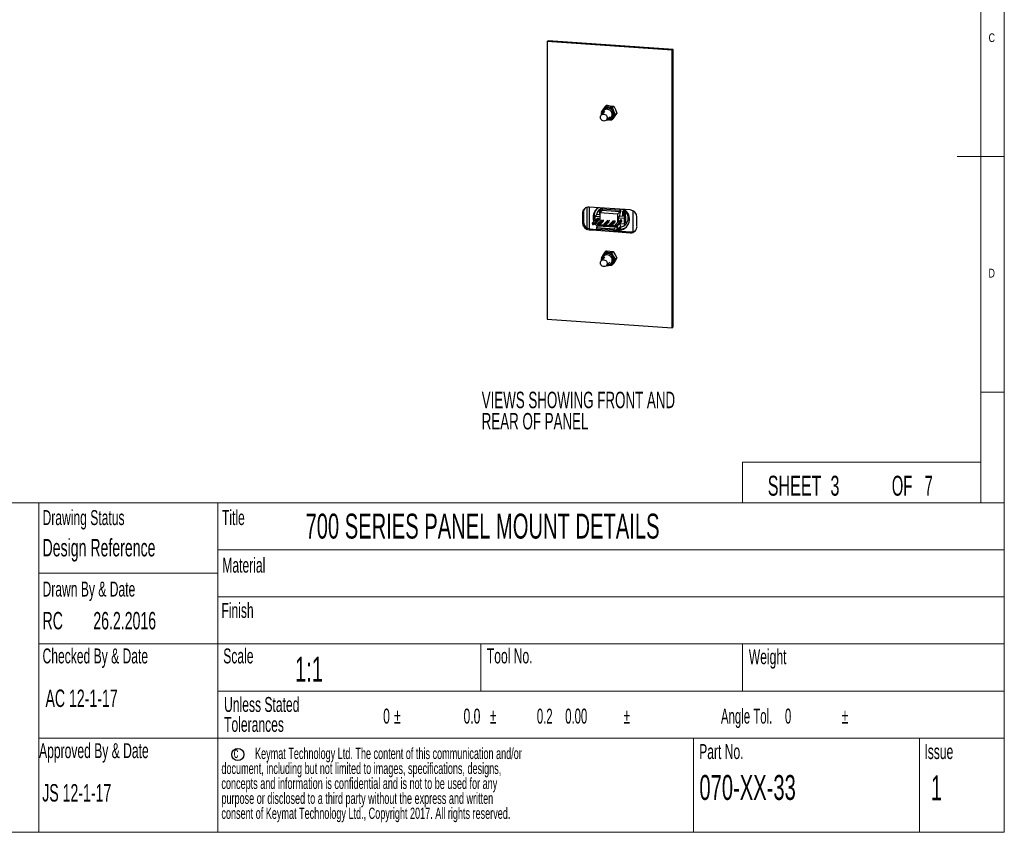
# Paper-space layout 'Sheet3' of a CAD drawing. Header units: millimetres. Extents: x 5 to 415, y 5 to 292.
# Tile 2 of 3: x 206 to 415, y 5 to 178. Entities that reach past the tile are written whole.
import ezdxf

# ---------------------------------------------------------------- set-up
doc = ezdxf.new("R2010")
doc.units = ezdxf.units.MM
doc.styles.add('SLDTEXTSTYLE0', font='TXT', dxfattribs={"width": 0.605})
doc.styles.add('SLDTEXTSTYLE1', font='TXT', dxfattribs={"width": 0.75})
doc.styles.add('SLDTEXTSTYLE2', font='TXT', dxfattribs={"width": 0.567742})
doc.styles.add('SLDTEXTSTYLE3', font='TXT', dxfattribs={"width": 0.57})
doc.styles.add('SLDTEXTSTYLE5', font='TXT', dxfattribs={"width": 0.5525})
doc.styles.add('SLDTEXTSTYLE6', font='TXT', dxfattribs={"width": 0.566818})

# ---------------------------------------------------------------- blocks, each defined once
blk = doc.blocks.new('SW_NOTE_11')
at = {"color": 0, "linetype": 'Continuous', "lineweight": 0, "char_height": 3.5, "attachment_point": 1, "style": 'SLDTEXTSTYLE0'}
for s, insert in [('VIEWS SHOWING FRONT AND', (0, 4.5)), ('REAR OF PANEL', (0, -0.02))]:
    blk.add_mtext(s, dxfattribs=dict(at, insert=insert))
blk = doc.blocks.new('SW_NOTE_12')
at = {"color": 0, "linetype": 'Continuous', "lineweight": 0, "attachment_point": 1}
for s, insert, char_height, style in [('Storm Interface', (0, 3.4), 2.6458, 'SLDTEXTSTYLE0'), ('14 Bentinck Court', (0, -0.13), 2.6458, 'SLDTEXTSTYLE0'), ('Bentinck Road', (0, -3.66), 2.6458, 'SLDTEXTSTYLE0'), ('West Drayton', (0, -7.18), 2.6458, 'SLDTEXTSTYLE0'), ('Middlesex', (0, -10.71), 2.646, 'SLDTEXTSTYLE0'), ('UB7 7RQ. England', (0, -14.24), 2.6458, 'SLDTEXTSTYLE0'), ('tel:        +44 (0) 1895 431421', (0, -21.29), 2.6458, 'SLDTEXTSTYLE2'), ('fax:       +44 (0) 1895 431132', (0, -24.82), 2.6458, 'SLDTEXTSTYLE3'), ('email:sales@storm-interface.com', (0, -28.35), 2.6458, 'SLDTEXTSTYLE0'), ('website:www.storm-interface.com', (0, -31.88), 2.6458, 'SLDTEXTSTYLE0')]:
    blk.add_mtext(s, dxfattribs=dict(at, insert=insert, char_height=char_height, style=style))
blk = doc.blocks.new('SW_NOTE_13')
at = {"color": 0, "linetype": 'Continuous', "lineweight": 0, "char_height": 3.175, "attachment_point": 1, "style": 'SLDTEXTSTYLE0'}
for s, insert in [('Unless Stated', (0, 4.08)), ('Tolerances', (0, -0.15))]:
    blk.add_mtext(s, dxfattribs=dict(at, insert=insert))
blk = doc.blocks.new('SW_NOTE_14')
at = {"color": 0, "linetype": 'Continuous', "lineweight": 0, "attachment_point": 1}
for s, insert, char_height, style in [('%%p', (2.32, 4.08), 3.175, 'SLDTEXTSTYLE0'), ('%%p', (22.65, 4.08), 3.175, 'SLDTEXTSTYLE0'), ('%%p', (51.04, 4.08), 3.175, 'SLDTEXTSTYLE0'), ('Angle Tol.    0', (71.74, 4.08), 3.175, 'SLDTEXTSTYLE3'), ('%%p', (97.38, 4.08), 3.175, 'SLDTEXTSTYLE0'), ('0', (0, 4.08), 3.17, 'SLDTEXTSTYLE0'), ('0.0', (17.07, 4.08), 3.175, 'SLDTEXTSTYLE0'), ('0.2    0.00', (32.64, 4.08), 3.175, 'SLDTEXTSTYLE6')]:
    blk.add_mtext(s, dxfattribs=dict(at, insert=insert, char_height=char_height, style=style))
blk = doc.blocks.new('SW_NOTE_15')
at = {"color": 0, "linetype": 'Continuous', "lineweight": 0, "char_height": 2.3813, "attachment_point": 1, "style": 'SLDTEXTSTYLE0'}
for s, insert in [('Keymat Technology Ltd. The content of this communication and/or', (7.14, 3.06)), ('document, including but not limited to images, specifications, designs,', (0, -0.11)), ('concepts and information is confidential and is not to be used for any', (0, -3.29)), ('purpose or disclosed to a third party without the express and written', (0, -6.46)), ('consent of Keymat Technology Ltd., Copyright 2017. All rights reserved.', (0, -9.64))]:
    blk.add_mtext(s, dxfattribs=dict(at, insert=insert))

psp = doc.layouts.new('Sheet3')

# ---------------------------------------------------------------- linework, layer by layer
at = {"color": 7, "linetype": 'Continuous', "lineweight": 18}
for p, q in [((415, 5), (415, 292)), ((410, 287), (410, 75)), ((415, 148.5), (405, 148.5)), ((410, 98.5), (415, 98.5)), ((410, 83.58), (359.4, 83.58)), ((359.4, 83.58), (359.4, 75)), ((415, 75), (155, 75)), ((210, 75), (210, 5)), ((248, 75), (248, 5)), ((248, 65), (415, 65)), ((210, 60), (248, 60)), ((248, 55), (415, 55)), ((210, 45), (415, 45)), ((303.8, 45), (303.8, 35)), ((359.4, 45), (359.4, 35)), ((248, 35), (415, 35)), ((210, 25), (248, 25)), ((248, 25), (415, 25)), ((349, 25), (349, 5)), ((397, 25), (397, 5)), ((5, 5), (415, 5))]:
    psp.add_line(p, q, dxfattribs=at)
at = {"color": 7, "linetype": 'Continuous', "lineweight": 25}
for p, q in [((317.92, 172.92), (318.11, 173.11)), ((344.48, 171.08), (317.92, 172.92)), ((317.92, 172.92), (317.92, 114)), ((344.67, 171.27), (318.11, 173.11)), ((344.48, 171.08), (344.67, 171.27)), ((344.48, 112.16), (344.48, 171.08)), ((344.67, 112.35), (344.67, 171.27)), ((330.26, 159.15), (329.8, 158.54)), ((330.26, 159.15), (330.54, 159.42)), ((331.79, 158.9), (331.01, 159.01)), ((331.32, 159.31), (332.07, 159.18)), ((331.79, 158.9), (332.07, 159.18)), ((332.07, 159.18), (332.4, 158.47)), ((329.8, 158.54), (329.37, 157.96)), ((329.37, 157.96), (329.47, 157.74)), ((330.16, 158.04), (329.41, 157.32)), ((329.62, 158.26), (329.64, 158.29)), ((329.75, 158.46), (329.64, 158.29)), ((329.8, 158.54), (329.75, 158.46)), ((330.46, 156.24), (331.2, 156.96)), ((331.55, 156.28), (331.97, 156.86)), ((332.09, 158.17), (331.79, 158.9)), ((332.28, 157.16), (331.83, 156.55)), ((331.97, 156.86), (332.43, 157.47)), ((332.43, 157.47), (332.09, 158.17)), ((332.71, 157.74), (332.28, 157.16)), ((332.4, 158.47), (332.71, 157.74)), ((332.43, 157.47), (332.71, 157.74)), ((331.15, 156.33), (331.55, 156.28)), ((331.43, 156.43), (331.61, 156.53)), ((331.55, 156.28), (331.83, 156.55)), ((325.4, 136.43), (325.6, 136.61)), ((325.4, 136.43), (325.4, 134.49)), ((325.6, 136.61), (325.6, 134.68)), ((325.67, 134.21), (325.67, 137.07)), ((326.34, 137.72), (326.34, 133.36)), ((335.54, 137.17), (326.85, 137.77)), ((326.87, 137.77), (326.87, 133.15)), ((328.12, 135.86), (328.44, 136.17)), ((329.11, 136.13), (328.44, 136.17)), ((329, 137.14), (329.01, 137.15)), ((329, 137.14), (329, 136.13)), ((329.14, 137.13), (329, 137.14)), ((329.14, 137.14), (329.01, 137.15)), ((329.17, 137.22), (329.08, 136.96)), ((329.4, 136.94), (329.08, 136.96)), ((329.08, 136.96), (329.08, 136.13)), ((329.11, 136.53), (329.1, 134.62)), ((329.62, 137.03), (329.11, 136.53)), ((332.84, 136.27), (329.11, 136.53)), ((329.22, 137.26), (329.17, 137.22)), ((329.17, 137.22), (329.35, 137.2)), ((329.4, 137.25), (329.22, 137.26)), ((329.35, 137.2), (329.4, 137.25)), ((329.4, 136.94), (329.35, 137.2)), ((329.45, 137.11), (329.4, 137.25)), ((329.47, 137.01), (329.4, 136.94)), ((329.4, 136.94), (329.4, 136.81)), ((329.61, 137.1), (329.44, 137.11)), ((329.63, 137.11), (329.45, 137.12)), ((329.61, 137.1), (329.63, 137.11)), ((329.61, 137.02), (329.61, 137.1)), ((329.69, 137.31), (329.62, 137.03)), ((333.32, 136.77), (329.62, 137.03)), ((329.63, 137.04), (329.63, 137.11)), ((329.69, 137.58), (329.69, 137.31)), ((333.38, 137.05), (329.69, 137.31)), ((332.84, 136.27), (332.83, 134.42)), ((333.32, 136.77), (332.84, 136.27)), ((333.46, 136.89), (333.23, 135.76)), ((333.38, 137.05), (333.32, 136.77)), ((333.38, 137.32), (333.38, 137.05)), ((333.59, 137.15), (333.54, 137.1)), ((333.59, 137.15), (333.59, 137.31)), ((333.91, 136.8), (333.92, 136.81)), ((333.91, 136.8), (333.91, 135.79)), ((334.04, 136.79), (333.91, 136.8)), ((334.05, 136.8), (333.92, 136.81)), ((334.07, 136.88), (333.99, 136.62)), ((334.3, 136.6), (333.99, 136.62)), ((333.99, 136.62), (333.99, 135.79)), ((334.12, 136.92), (334.07, 136.88)), ((334.07, 136.88), (334.26, 136.86)), ((334.31, 136.91), (334.12, 136.92)), ((334.26, 136.86), (334.31, 136.91)), ((334.3, 136.6), (334.26, 136.86)), ((334.38, 136.67), (334.3, 136.6)), ((334.3, 136.6), (334.3, 135.77)), ((334.36, 136.77), (334.31, 136.91)), ((334.53, 136.77), (334.35, 136.78)), ((334.52, 136.76), (334.35, 136.77)), ((334.52, 136.76), (334.53, 136.77)), ((334.52, 135.75), (334.52, 136.76)), ((334.53, 135.75), (334.53, 136.77)), ((336.18, 132.57), (336.18, 136.98)), ((325.4, 134.49), (325.6, 134.68)), ((327.56, 134.4), (328.57, 135.38)), ((327.56, 134.27), (327.56, 134.4)), ((327.56, 134.4), (327.87, 134.38)), ((327.74, 134.26), (327.56, 134.27)), ((327.56, 134.27), (327.56, 134.09)), ((327.56, 134.09), (327.74, 134.07)), ((327.74, 134.26), (327.87, 134.38)), ((327.74, 134.07), (327.74, 134.26)), ((327.87, 134.07), (327.74, 134.07)), ((327.87, 134.38), (328.89, 135.36)), ((327.87, 134.07), (328.89, 135.05)), ((327.87, 134.38), (327.87, 134.07)), ((328.12, 135.86), (329.11, 135.79)), ((328.12, 134.94), (328.12, 135.86)), ((328.45, 134.63), (329.06, 134.59)), ((328.89, 135.36), (328.57, 135.38)), ((328.62, 133.81), (328.74, 133.93)), ((328.74, 133.93), (332.45, 133.68)), ((328.78, 134.32), (329.59, 135.09)), ((328.78, 134.18), (328.78, 134.32)), ((328.78, 134.32), (329.1, 134.29)), ((328.97, 134.17), (328.78, 134.18)), ((328.78, 134.18), (328.78, 134)), ((328.78, 134), (328.97, 133.99)), ((328.89, 135.05), (328.89, 135.36)), ((328.97, 134.17), (329.1, 134.29)), ((328.97, 133.99), (328.97, 134.17)), ((329.1, 133.98), (328.97, 133.99)), ((329.05, 133.98), (328.98, 133.92)), ((329.1, 134.29), (329.9, 135.07)), ((329.1, 133.98), (329.9, 134.75)), ((329.1, 134.29), (329.1, 133.98)), ((330.01, 133.97), (329.15, 134.03)), ((330.01, 134.23), (330.81, 135.01)), ((330.01, 134.1), (330.01, 134.23)), ((330.01, 134.23), (330.32, 134.21)), ((330.19, 134.09), (330.01, 134.1)), ((330.01, 134.1), (330.01, 133.92)), ((330.01, 133.92), (330.19, 133.9)), ((330.19, 134.09), (330.32, 134.21)), ((330.19, 133.9), (330.19, 134.09)), ((330.32, 133.9), (330.19, 133.9)), ((330.32, 134.21), (331.13, 134.98)), ((330.32, 133.9), (331.12, 134.67)), ((330.32, 134.21), (330.32, 133.9)), ((331.24, 133.88), (330.37, 133.94)), ((331.24, 134.15), (332.04, 134.92)), ((331.24, 134.01), (331.24, 134.15)), ((331.24, 134.15), (331.55, 134.12)), ((331.42, 134), (331.24, 134.01)), ((331.24, 134.01), (331.24, 133.83)), ((331.24, 133.83), (331.42, 133.82)), ((331.42, 134), (331.55, 134.12)), ((331.42, 133.82), (331.42, 134)), ((331.55, 134.12), (332.35, 134.9)), ((331.55, 133.81), (332.35, 134.58)), ((331.55, 134.12), (331.55, 133.81)), ((332.46, 133.8), (331.6, 133.86)), ((332.46, 134.06), (333.48, 135.04)), ((332.46, 133.93), (332.46, 134.06)), ((332.46, 134.06), (332.78, 134.04)), ((332.65, 133.92), (332.46, 133.93)), ((332.46, 133.93), (332.46, 133.74)), ((332.78, 134.04), (332.65, 133.92)), ((332.65, 133.73), (332.65, 133.92)), ((332.78, 134.04), (333.79, 135.02)), ((332.78, 133.73), (333.79, 134.71)), ((332.78, 134.04), (332.78, 133.73)), ((333.23, 135.76), (332.97, 135.49)), ((332.97, 135.49), (332.97, 134.55)), ((333, 135.52), (334.25, 135.44)), ((334.57, 135.75), (333.25, 135.84)), ((333.3, 134.23), (333.46, 133.76)), ((333.31, 134.21), (333.31, 134.24)), ((333.36, 134.29), (334.25, 134.23)), ((333.79, 135.02), (333.48, 135.04)), ((333.79, 134.71), (333.79, 135.02)), ((334.25, 135.44), (334.57, 135.75)), ((334.25, 135.44), (334.25, 134.23)), ((334.25, 134.23), (334.57, 134.54)), ((334.57, 135.75), (334.57, 134.54)), ((336.99, 133.69), (336.99, 135.62)), ((326.85, 132.94), (327.05, 133.13)), ((326.85, 132.94), (328.36, 132.84)), ((327.05, 133.13), (328.36, 133.04)), ((332.04, 132.8), (328.36, 133.05)), ((328.36, 133.05), (328.36, 132.77)), ((332.04, 132.52), (328.36, 132.77)), ((328.5, 133.44), (328.42, 133.36)), ((328.42, 133.36), (332.11, 133.1)), ((328.5, 133.44), (328.62, 133.81)), ((328.5, 133.44), (332.19, 133.18)), ((328.62, 133.81), (332.32, 133.55)), ((331.55, 133.81), (331.42, 133.82)), ((332.83, 133.18), (332.04, 132.52)), ((332.04, 132.52), (332.04, 132.8)), ((332.11, 133.1), (332.19, 133.18)), ((332.12, 132.58), (335.54, 132.34)), ((332.32, 133.55), (332.19, 133.18)), ((332.45, 133.68), (332.32, 133.55)), ((332.34, 132.76), (335.74, 132.53)), ((332.52, 133.49), (332.45, 133.68)), ((332.46, 133.74), (332.65, 133.73)), ((332.98, 132.86), (332.49, 132.89)), ((332.52, 133.49), (332.83, 133.77)), ((333.07, 132.95), (332.59, 132.98)), ((332.78, 133.73), (332.65, 133.73)), ((333.38, 133.07), (332.75, 133.11)), ((332.83, 133.78), (332.83, 133.77)), ((332.83, 133.18), (332.83, 133.77)), ((332.83, 133.77), (332.83, 133.77)), ((332.83, 133.18), (333.32, 133.61)), ((332.98, 132.86), (333.07, 132.95)), ((333.04, 132.95), (333.04, 133.09)), ((333.38, 133.43), (333.13, 133.45)), ((333.15, 132.94), (333.15, 133.08)), ((333.34, 133.07), (333.21, 132.94)), ((333.32, 133.61), (333.38, 133.43)), ((333.38, 133.43), (333.38, 133.07)), ((333.38, 133.07), (333.59, 133.28)), ((333.46, 133.77), (333.59, 133.76)), ((333.54, 133.71), (333.59, 133.76)), ((333.59, 133.28), (333.59, 133.76)), ((335.54, 132.34), (335.74, 132.53)), ((330.14, 128.18), (329.74, 127.53)), ((330.14, 128.18), (330.42, 128.46)), ((331.67, 128.08), (330.89, 128.12)), ((331.2, 128.42), (331.95, 128.35)), ((331.67, 128.08), (331.95, 128.35)), ((332.04, 127.37), (331.67, 128.08)), ((331.95, 128.35), (332.35, 127.67)), ((332.35, 127.67), (332.72, 126.97)), ((329.56, 127.24), (329.37, 126.91)), ((329.37, 126.91), (329.44, 126.78)), ((330.16, 127.13), (329.41, 126.41)), ((329.49, 126.48), (329.46, 126.73)), ((329.58, 127.27), (329.64, 127.38)), ((329.75, 127.55), (329.64, 127.38)), ((330.46, 125.33), (331.2, 126.05)), ((331.43, 125.52), (331.61, 125.62)), ((331.67, 125.42), (332.04, 126.04)), ((331.67, 125.42), (331.95, 125.69)), ((332.35, 126.34), (331.95, 125.69)), ((332.44, 126.7), (332.04, 127.37)), ((332.04, 126.04), (332.44, 126.7)), ((332.72, 126.97), (332.35, 126.34)), ((332.44, 126.7), (332.72, 126.97)), ((331.23, 125.44), (331.67, 125.42)), ((317.92, 114), (344.48, 112.16)), ((344.48, 112.16), (344.67, 112.35))]:
    psp.add_line(p, q, dxfattribs=at)
at = {"color": 8, "linetype": 'Continuous', "lineweight": 25}
for p, q in [((325.67, 134.22), (325.67, 137.06)), ((333.48, 133.72), (333.54, 133.71))]:
    psp.add_line(p, q, dxfattribs=at)
at = {"color": 7, "linetype": 'Continuous', "lineweight": 25, "flags": 128}
for points in [[(331.01, 159.01), (330.44, 159.11), (330.26, 159.15)], [(330.54, 159.42), (330.74, 159.4), (331.32, 159.31)], [(329.21, 156.83), (329.24, 157.02), (329.32, 157.2), (329.44, 157.34), (329.6, 157.44), (329.79, 157.5), (329.99, 157.5), (330.18, 157.44), (330.35, 157.34), (330.5, 157.2), (330.6, 157.02), (330.65, 156.83), (330.65, 156.63), (330.6, 156.44), (330.5, 156.28), (330.35, 156.16), (330.18, 156.08), (329.99, 156.05), (329.79, 156.08), (329.6, 156.16), (329.44, 156.28), (329.32, 156.44), (329.24, 156.63), (329.21, 156.83)], [(329.49, 157.39), (329.47, 157.5), (329.46, 157.76)], [(328.91, 134.44), (328.88, 134.48), (328.77, 134.61)], [(328.94, 134.46), (328.9, 134.5), (328.82, 134.6)], [(330.89, 128.12), (330.32, 128.16), (330.14, 128.18)], [(330.42, 128.46), (330.61, 128.45), (331.2, 128.42)], [(329.21, 125.92), (329.24, 126.11), (329.32, 126.29), (329.44, 126.43), (329.6, 126.54), (329.79, 126.59), (329.99, 126.59), (330.18, 126.53), (330.35, 126.43), (330.5, 126.29), (330.6, 126.11), (330.65, 125.92), (330.65, 125.72), (330.6, 125.53), (330.5, 125.37), (330.35, 125.25), (330.18, 125.17), (329.99, 125.14), (329.79, 125.17), (329.6, 125.25), (329.44, 125.37), (329.32, 125.54), (329.24, 125.72), (329.21, 125.92)]]:
    psp.add_lwpolyline(points, dxfattribs=at)
at = {"color": 8, "linetype": 'Continuous', "lineweight": 25, "flags": 128}
for points in [[(331.72, 157.33), (331.71, 157.57), (331.65, 157.8), (331.55, 158.01), (331.4, 158.2), (331.21, 158.35), (331, 158.46), (330.77, 158.53), (330.54, 158.54), (330.32, 158.5), (330.11, 158.41), (329.93, 158.27), (329.79, 158.09), (329.69, 157.89), (329.65, 157.66), (329.64, 157.54)], [(331.72, 126.52), (331.69, 126.75), (331.62, 126.97), (331.49, 127.18), (331.33, 127.36), (331.13, 127.49), (330.91, 127.59), (330.68, 127.63), (330.45, 127.62), (330.23, 127.56), (330.03, 127.45), (329.87, 127.29), (329.74, 127.1), (329.67, 126.89), (329.64, 126.66), (329.64, 126.63)]]:
    psp.add_lwpolyline(points, dxfattribs=at)
at = {"color": 7, "linetype": 'Continuous', "lineweight": 25}
psp.add_circle((252.22, 21.53), 1.3, dxfattribs=at)
for centre, radius, start, end in [((330.79, 157.79), 1.24, 80.0533, 142.9274), ((330.77, 157.58), 1.45, 24.0822, 80.4712), ((330.42, 157.73), 0.955, 146.5741, 175.6921), ((330.83, 157.47), 1.2, 255.6209, 332.4059), ((331.01, 157.57), 1.2, 299.9644, 323.4873), ((330.91, 157.62), 1.31, 324.4573, 25.1728), ((326.74, 136.44), 1.34, 85.2232, 180.6624), ((326.95, 136.62), 1.36, 140.1965, 180.4479), ((329.95, 135.63), 2.29, 118.8204, 204.1343), ((330.22, 135.84), 2.34, 138.6654, 203.5345), ((330.13, 135.86), 1.76, 104.7515, 171.2067), ((330.17, 135.88), 1.78, 134.1662, 171.0932), ((333.05, 135.21), 2.36, 268.1512, 60.4661), ((333.21, 135.45), 1.92, 281.5098, 73.1963), ((335.42, 135.6), 1.57, 0.69, 85.4711), ((326.98, 134.51), 1.57, 180.69, 265.4711), ((327.17, 134.7), 1.57, 180.69, 265.4711), ((330.33, 135.71), 2.68, 212.8018, 229.2821), ((330.54, 135.93), 2.67, 212.7989, 228.2054), ((333.38, 135.36), 1.78, 276.9282, 313.8161), ((333.23, 135.36), 2.42, 266.0293, 269.4669), ((333.38, 135.33), 2.26, 269.0896, 309.6706), ((335.66, 133.67), 1.34, 265.2232, 0.6624), ((335.84, 133.89), 1.36, 265.5498, 307.7616), ((330.79, 126.89), 1.23, 85.2628, 148.5983), ((330.77, 126.68), 1.44, 28.7932, 85.4253), ((330.45, 126.79), 0.989, 150.7627, 180.5744), ((330.83, 126.56), 1.2, 255.4711, 333.6275), ((331.01, 126.66), 1.2, 299.9706, 329.0035), ((330.89, 126.71), 1.33, 329.9923, 30.0077)]:
    psp.add_arc(centre, radius, start, end, dxfattribs=at)
at = {"color": 8, "linetype": 'Continuous', "lineweight": 25}
for centre, radius, start, end in [((330.7, 157.5), 1.32, 333.8037, 143.351), ((330.76, 157.41), 0.958, 265.4059, 355.1574), ((330.7, 126.59), 1.32, 334.6285, 143.4822), ((330.76, 126.51), 0.96, 265.474, 0.6106)]:
    psp.add_arc(centre, radius, start, end, dxfattribs=at)
at = {"color": 7, "linetype": 'Continuous', "lineweight": 25}
for centre, major_axis, ratio, start_param, end_param in [((333.54, 136.66), (0.03, 0.449), 0.241856, 0.270017, 1.055415), ((329.74, 134.91), (-0.117, 0.13), 0.937382, 3.567924, 4.319198), ((330.97, 134.83), (-0.117, 0.13), 0.937382, 3.567924, 4.319198), ((332.2, 134.74), (-0.117, 0.13), 0.937382, 3.567924, 4.319198), ((328.42, 133.11), (0.017, 0.249), 0.241876, 0.269999, 1.840795), ((332.11, 132.86), (0.018, 0.249), 0.258121, 0.271242, 1.842038), ((333.54, 134.15), (0.03, 0.449), 0.241856, 2.626212, 3.41161)]:
    psp.add_ellipse(centre, major_axis=major_axis, ratio=ratio, start_param=start_param, end_param=end_param, dxfattribs=at)

# ---------------------------------------------------------------- block references
at = {"color": 7, "linetype": 'Continuous', "lineweight": 0}
for name, p in [('SW_NOTE_11', (304.02, 94.07)), ('SW_NOTE_12', (156.73, 44.97)), ('SW_NOTE_13', (249.31, 29.66)), ('SW_NOTE_14', (283.09, 27.18)), ('SW_NOTE_15', (248.74, 19.88))]:
    psp.add_blockref(name, p, dxfattribs=at)

# ---------------------------------------------------------------- texts
at = {"color": 7, "linetype": 'Continuous', "lineweight": 0, "attachment_point": 1}
for s, insert, char_height, style in [('C', (411.67, 174.67), 1.85, 'SLDTEXTSTYLE1'), ('D', (411.67, 124.67), 1.85, 'SLDTEXTSTYLE1'), ('SHEET  3', (364.76, 80.72), 4.233, 'SLDTEXTSTYLE0'), ('OF   7', (391.11, 80.72), 4.233, 'SLDTEXTSTYLE5'), ('Drawing Status', (210.75, 73.42), 3.175, 'SLDTEXTSTYLE0'), ('Title', (248.85, 73.42), 3.175, 'SLDTEXTSTYLE0'), ('700 SERIES PANEL MOUNT DETAILS', (266.6, 72.67), 5.2917, 'SLDTEXTSTYLE0'), ('Design Reference', (210.75, 67.3), 3.7042, 'SLDTEXTSTYLE0'), ('Material', (248.93, 63.32), 3.175, 'SLDTEXTSTYLE0'), ('Drawn By & Date', (210.75, 58.24), 3.175, 'SLDTEXTSTYLE0'), ('Finish', (248.74, 53.72), 3.175, 'SLDTEXTSTYLE0'), ('RC', (210.75, 51.8), 3.704, 'SLDTEXTSTYLE0'), ('26.2.2016', (221.54, 51.8), 3.704, 'SLDTEXTSTYLE0'), ('Checked By & Date', (210.75, 44.04), 3.175, 'SLDTEXTSTYLE0'), ('Scale', (249.13, 44.04), 3.175, 'SLDTEXTSTYLE0'), ('Tool No.', (305.11, 44.04), 3.175, 'SLDTEXTSTYLE0'), ('Weight', (360.74, 43.88), 3.175, 'SLDTEXTSTYLE0'), ('1:1', (264.36, 42.27), 5.292, 'SLDTEXTSTYLE0'), ('AC 12-1-17', (211.38, 35.32), 3.704, 'SLDTEXTSTYLE0'), ('Approved By & Date', (210.02, 23.93), 3.175, 'SLDTEXTSTYLE0'), ('Part No.', (350.2, 23.73), 3.175, 'SLDTEXTSTYLE0'), ('Issue', (398.03, 23.73), 3.175, 'SLDTEXTSTYLE0'), ('c', (251.35, 23.15), 2.38, 'SLDTEXTSTYLE0'), ('070-XX-33', (350.25, 17.17), 5.292, 'SLDTEXTSTYLE0'), ('1', (399.41, 17.07), 5.29, 'SLDTEXTSTYLE0'), ('JS 12-1-17', (210.69, 15.24), 3.704, 'SLDTEXTSTYLE0')]:
    psp.add_mtext(s, dxfattribs=dict(at, insert=insert, char_height=char_height, style=style))

doc.saveas('drawing.dxf')
